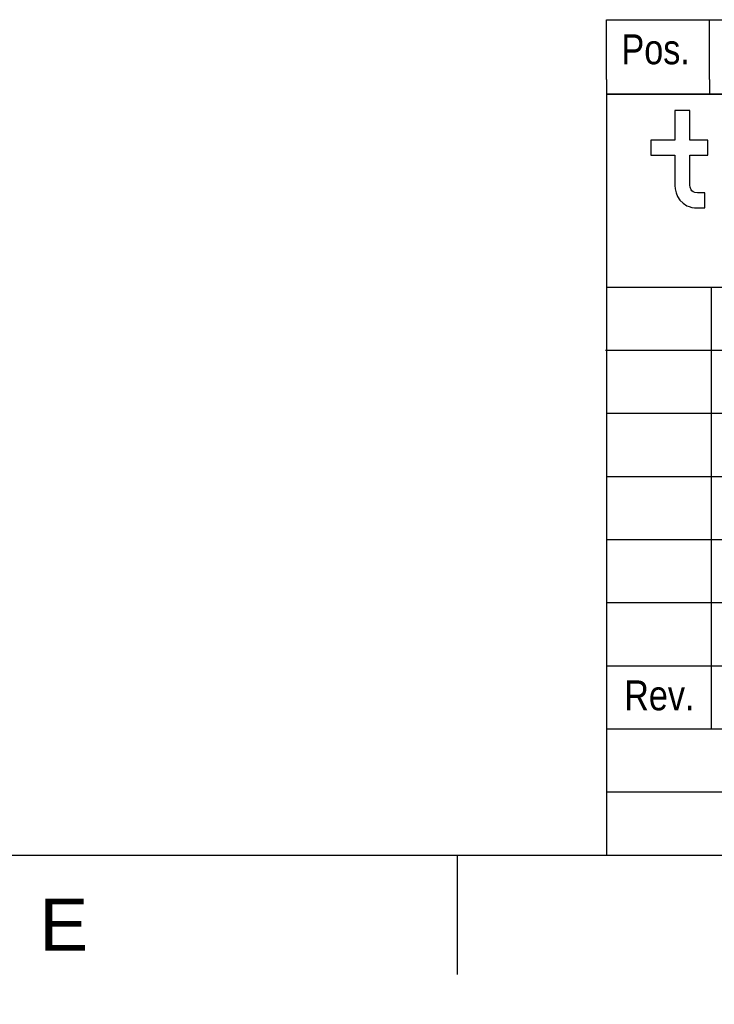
# Model space of a CAD drawing. Header units: millimetres. Extents: x -40 to 419, y 0 to 295.
# Tile 38 of 73: x 181 to 227, y 0 to 66. Entities that reach past the tile are written whole.
import ezdxf
from ezdxf import colors
from ezdxf.entities.mleader import LeaderData, LeaderLine
from ezdxf.math import Vec2, Vec3

# ---------------------------------------------------------------- set-up
doc = ezdxf.new("R2010")
doc.units = ezdxf.units.MM
for name, color, linetype in [('Cartouche', 7, 'Continuous'), ('Défaut', 7, 'Continuous'), ('EBENE_1', 7, 'Continuous'), ('Marges', 7, 'Continuous')]:
    doc.layers.add(name, color=color, linetype=linetype)

# ---------------------------------------------------------------- blocks, each defined once
blk = doc.blocks.new('_Dot')
at = {"color": 0, "linetype": 'ByBlock', "lineweight": -2}
blk.add_line((-0.5, 0), (-1, 0), dxfattribs=at)
at = {"color": 0, "linetype": 'ByBlock', "const_width": 0.5}
blk.add_lwpolyline([(-0.25, 0, 1), (0.25, 0, 1)], format="xyb", close=True, dxfattribs=at)
blk = doc.blocks.new('SE5')
at = {"layer": 'Marges', "insert": (182, 7.087), "char_height": 3.5, "width": 3.71335, "attachment_point": 1}
blk.add_mtext('{\\fArial|b0||i0||c0|p34;\\C7;\\H3.5;\\W1.;E}', dxfattribs=at)
blk = doc.blocks.new('SE4')
at = {"layer": 'Marges'}
blk.add_blockref('SE5', (0, 0), dxfattribs=at)

msp = doc.modelspace()

# ---------------------------------------------------------------- linework, layer by layer
at = {"layer": 'Cartouche', "color": 7, "linetype": 'Continuous'}
for p, q in [((220, 61.0008), (220, 10)), ((410.0001, 61.0008), (220.0001, 61.0008)), ((220, 48.0786), (276.46, 48.0786)), ((227.0121, 48.0786), (227.0121, 18.4686)), ((219.9375, 43.8409), (273.5694, 43.8409)), ((220, 39.6186), (273.46, 39.6186)), ((220, 35.3886), (273.46, 35.3886)), ((220, 31.1586), (273.46, 31.1586)), ((220, 26.9286), (273.46, 26.9286)), ((220, 22.6986), (273.46, 22.6986)), ((220, 18.4686), (297.36, 18.4686)), ((220, 14.2386), (297.36, 14.2386))]:
    msp.add_line(p, q, dxfattribs=at)
at = {"layer": 'Défaut', "color": 7, "linetype": 'Continuous'}
for p, q in [((220, 66.0008), (410, 66.0008)), ((220, 62.0008), (220, 66.0008)), ((226.9, 62.0008), (226.9, 66.0008)), ((220, 62.0008), (220, 61.0008)), ((226.9, 62.0008), (226.9, 61.0008)), ((220, 61.0008), (410, 61.0008)), ((220, 61.0008), (410, 61.0008)), ((220, 10), (410, 10))]:
    msp.add_line(p, q, dxfattribs=at)
at = {"layer": 'EBENE_1', "color": 7, "linetype": 'Continuous'}
msp.add_lwpolyline([(226.7883, 56.9154), (226.7883, 57.4203), (226.7883, 57.9253), (226.1882, 57.9253), (225.5882, 57.9253), (225.5882, 58.9198), (225.5882, 59.9143), (225.0834, 59.9143), (224.5785, 59.9143), (224.5785, 58.9198), (224.5785, 57.9253), (223.7761, 57.9253), (222.9738, 57.9253), (222.9738, 57.4203), (222.9738, 56.9154), (223.7761, 56.9154), (224.5785, 56.9154), (224.5785, 55.9058), (224.5785, 54.8963), (224.598, 54.6564), (224.6589, 54.4028), (224.7647, 54.1495), (224.919, 53.9107), (225.1255, 53.7004), (225.3875, 53.5328), (225.5406, 53.4693), (225.7088, 53.4218), (225.8928, 53.3921), (226.0929, 53.3817), (226.3455, 53.3817), (226.598, 53.3817), (226.598, 53.8865), (226.598, 54.3912), (226.3455, 54.3912), (226.0929, 54.3912), (225.9205, 54.4092), (225.8014, 54.4564), (225.7226, 54.5228), (225.671, 54.5986), (225.6058, 54.7774), (225.5882, 54.9022), (225.5882, 55.9088), (225.5882, 56.9154), (226.1882, 56.9154), (226.7883, 56.9154)], close=True, dxfattribs=at)
at = {"layer": 'Marges', "color": 7, "linetype": 'Continuous'}
for p, q in [((10, 10), (410, 10)), ((210, 10), (210, 2))]:
    msp.add_line(p, q, dxfattribs=at)

# ---------------------------------------------------------------- block references
msp.add_blockref('SE4', (0, 0))

# ---------------------------------------------------------------- texts
at = {"layer": 'Défaut', "char_height": 2}
for s, insert, width, attachment_point in [('{\\fArial Narrow|b0||i0||c0|p34;\\C7;\\H2.;\\W1.;Pos.}', (221, 64.0008), 4.9, 4), ('{\\fArial Narrow|b0||i0||c0|p34;\\C7;\\H2.;\\W1.;Pos.}', (221, 64.0008), 4.9, 4), ('{\\fArial Narrow|b0||i0||c0|p34;\\C7;\\H2.;\\W1.;Rev.}', (223.5408, 20.6938), 6.569932, 5)]:
    msp.add_mtext(s, dxfattribs=dict(at, insert=insert, width=width, attachment_point=attachment_point))

# ---------------------------------------------------------------- leaders
at = {"layer": 'Cartouche', "color": 7, "linetype": 'Continuous'}
ml = msp.add_multileader_mtext('Standard', dxfattribs=at)
ml.set_content('{\\pxsm0.9;\\fArial|b0||i0||c0|p34;\\W1.;1 / 1\\P}', color=256)
ml.set_leader_properties()
ml.set_arrow_properties(name='DOT')
ml.build(insert=Vec2(0, 0))
ml.multileader.update_dxf_attribs({"leader_type": 0, "dogleg_length": 0, "arrow_head_size": 2})
ctx = ml.context
ctx.base_point, ctx.char_height, ctx.arrow_head_size, ctx.landing_gap_size = Vec3(399.7761, 12.1321), 2, 2, 0.7
ctx.text_align_type = 1
notes = []
notes.append((ctx, [(0, (0, 0, 0), (0, 0), (1, 0), 1, [])]))
ctx.mtext.insert, ctx.mtext.alignment = Vec3(404.0841, 13.1491), 2
for ctx, leaders in notes:
    for number, flags, end, landing, length, lines in leaders:
        leader = LeaderData()
        leader.index, (leader.has_last_leader_line, leader.has_dogleg_vector, leader.attachment_direction) = number, flags
        leader.last_leader_point, leader.dogleg_vector, leader.dogleg_length = Vec3(end), Vec3(landing), length
        for number, points, colour, breaks in lines:
            line = LeaderLine()
            line.index, line.vertices, line.color, line.breaks = number, Vec3.list(points), colors.encode_raw_color(colour), breaks
            leader.lines.append(line)
        ctx.leaders.append(leader)

doc.saveas('drawing.dxf')
